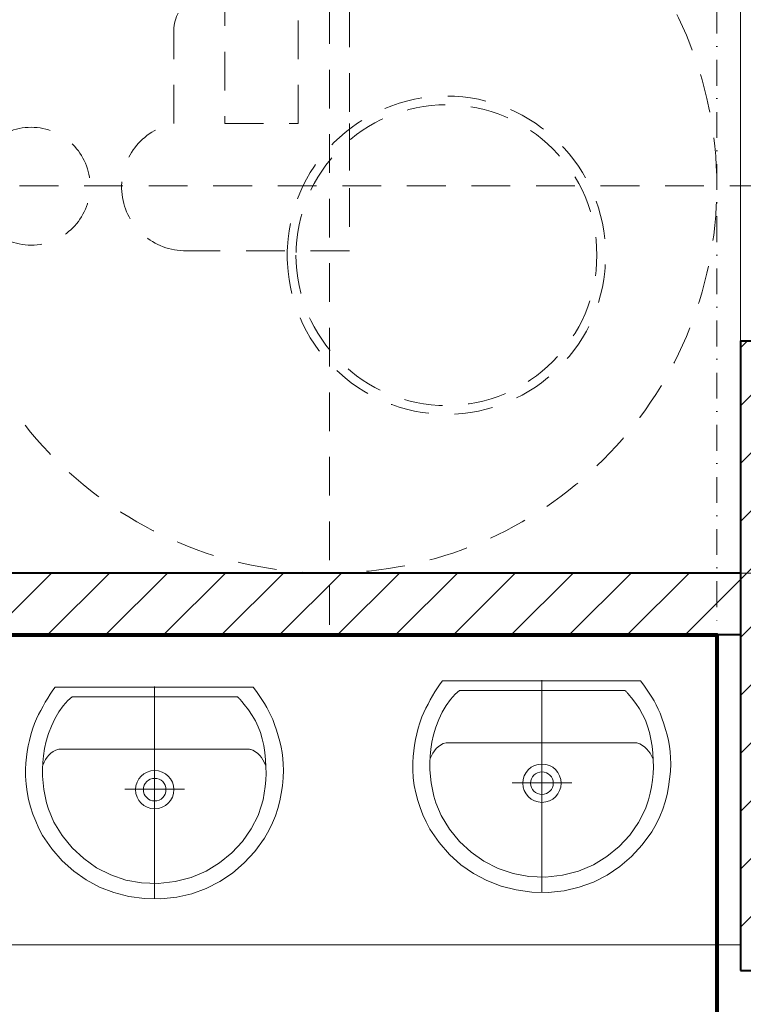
# Model space of a CAD drawing. Header units: metres. Extents: x 7408630 to 15602436, y 5561464 to 13303678.
# Tile 68 of 123: x 7414205 to 7414346, y 5563719 to 5563910. Entities that reach past the tile are written whole.
import ezdxf
from ezdxf.enums import TextEntityAlignment as Align

# ---------------------------------------------------------------- set-up
doc = ezdxf.new("R2010")
doc.units = ezdxf.units.M
doc.header["$MEASUREMENT"] = 0
doc.linetypes.add('216-500', pattern=[2.5, 1.5, -1])
doc.linetypes.add('STRICHPUNKTX2', pattern=[2, 1, -0.5, 0, -0.5])
for name, color, linetype, lineweight in [('!! 0_Opis_pom', 9, 'Continuous', 13), ('!! 1_hatch projektowane ściany', 4, 'Continuous', 5), ('!! 1_OPIS POM NOWE', 140, 'Continuous', 5), ('!! 1_PROJ Sciany', 2, 'Continuous', 40), ('!! 2_wypos-sanitarne', 240, 'Continuous', 9), ('Granica', 112, 'Continuous', 80)]:
    doc.layers.add(name, color=color, linetype=linetype, lineweight=lineweight)
doc.layers.add('Powierzchnia', color=140, linetype='Continuous', lineweight=5, plot=False)
doc.styles.add('ARIAL', font='tahoma.ttf')
pattern_1 = [(45, (-71376.923, 194378.116), (-5.61266008, 5.61266008), [])]

# ---------------------------------------------------------------- blocks, each defined once
blk = doc.blocks.new('gvb')
at = {"linetype": 'STRICHPUNKTX2', "ltscale": 5}
for p, q in [((130664.97, 14667.75), (130664.97, 14497.75)), ((130814.97, 14667.75), (130814.97, 14497.75)), ((130654.97, 14657.75), (130824.97, 14657.75)), ((130654.97, 14507.75), (130824.97, 14507.75))]:
    blk.add_line(p, q, dxfattribs=at)
at = {"linetype": '216-500', "ltscale": 5}
for p, q in [((130739.97, 14667.75), (130739.97, 14497.75)), ((130654.97, 14582.75), (130824.97, 14582.75)), ((130705.62, 14537.29), (130705.62, 14578.9))]:
    blk.add_line(p, q, dxfattribs=at)
for points in [[(130727.92, 14612.92), (130709.37, 14612.92)], [(130727.92, 14578.9), (130752.56, 14578.9), (130752.56, 14611.05)], [(130701.49, 14604.79), (130701.49, 14603.03), (130727.92, 14603.03)], [(130727.92, 14603.03), (130727.92, 14588.79)], [(130727.92, 14588.79), (130701.75, 14588.8)], [(130727.92, 14588.79), (130713.68, 14588.79)], [(130705.62, 14578.9), (130737.03, 14578.9)]]:
    blk.add_lwpolyline(points, dxfattribs=at)
blk.add_lwpolyline([(130701.75, 14588.8, 0.400619), (130695.72, 14582.06), (130695.72, 14529.31)], format="xyb", dxfattribs=at)
at = {"linetype": '216-500', "ltscale": 2}
blk.add_lwpolyline([(130713.68, 14588.79), (130713.68, 14588.79)], dxfattribs=at)
at = {"linetype": '216-500', "ltscale": 5}
for centre, radius in [((130739.97, 14582.75), 75), ((130740.04, 14640.53), 11.41), ((130753.4, 14560.11), 30.82), ((130753.4, 14560.11), 29.13)]:
    blk.add_circle(centre, radius, dxfattribs=at)
for centre, radius, start, end in [((130740.13, 14610.57), 12.44, 2.2135, 169.0878), ((130696.81, 14538.09), 8.85, 262.981, 5.2099)]:
    blk.add_arc(centre, radius, start, end, dxfattribs=at)
at = {"linetype": '216-500', "ltscale": 2}
blk.add_arc((130710.53, 14603.91), 9.09, 97.3287, 185.5564, dxfattribs=at)
blk = doc.blocks.new('A$C527aaae0')
for points in [[(0.1915, -0.001), (0.1975, -0.0093), (0.203, -0.0173), (0.2082, -0.025), (0.213, -0.0326), (0.2175, -0.0402), (0.2216, -0.0479), (0.2255, -0.0558), (0.2292, -0.0639), (0.2328, -0.0735), (0.2366, -0.0845), (0.2399, -0.0953), (0.2429, -0.1061), (0.2453, -0.1169), (0.2473, -0.1278), (0.2487, -0.1389), (0.2495, -0.1502), (0.2498, -0.1618), (0.2492, -0.1766), (0.2478, -0.1918), (0.2457, -0.2067), (0.2428, -0.2214), (0.239, -0.2358), (0.2344, -0.25), (0.2289, -0.2639), (0.2225, -0.2775), (0.2132, -0.2936), (0.1947, -0.319), (0.174, -0.3415), (0.1513, -0.361), (0.1268, -0.3776), (0.1005, -0.391), (0.0726, -0.4011), (0.0432, -0.4079), (0.0125, -0.4112), (-0.0191, -0.4105), (-0.0495, -0.4063), (-0.0786, -0.3988), (-0.1062, -0.3881), (-0.1321, -0.3743), (-0.1563, -0.3574), (-0.1786, -0.3374), (-0.1988, -0.3143), (-0.2168, -0.2883), (-0.2237, -0.2746), (-0.2299, -0.2608), (-0.2353, -0.2468), (-0.24, -0.2327), (-0.2438, -0.2183), (-0.2467, -0.2037), (-0.2487, -0.1888), (-0.2498, -0.1735), (-0.2497, -0.1595), (-0.249, -0.1479), (-0.2479, -0.1367), (-0.2463, -0.1256), (-0.2444, -0.1148), (-0.242, -0.104), (-0.2392, -0.0932), (-0.2359, -0.0823), (-0.2322, -0.0712), (-0.2282, -0.0623), (-0.2242, -0.0541), (-0.22, -0.0461), (-0.2157, -0.0381), (-0.2113, -0.0303), (-0.2067, -0.0225), (-0.2019, -0.0148), (-0.1969, -0.0071), (-0.1921, -0.001)], [(0.1608, -0.0198), (0.1622, -0.0209), (0.1634, -0.022), (0.1645, -0.023), (0.1654, -0.024), (0.1663, -0.025), (0.1672, -0.0261), (0.1682, -0.0273), (0.1692, -0.0287), (0.1739, -0.0344), (0.1821, -0.0451), (0.1893, -0.0557), (0.1954, -0.0665), (0.2007, -0.0776), (0.2051, -0.0891), (0.2087, -0.1012), (0.2116, -0.114), (0.2138, -0.1277), (0.2152, -0.1416), (0.216, -0.1551), (0.2162, -0.1682), (0.2158, -0.181), (0.2146, -0.1937), (0.2128, -0.2063), (0.2103, -0.2189), (0.2069, -0.2316), (0.2007, -0.2493), (0.1874, -0.2756), (0.1704, -0.3001), (0.1499, -0.3221), (0.1263, -0.3413), (0.1, -0.3573), (0.0711, -0.3696), (0.0402, -0.3777), (0.0074, -0.3812), (-0.0248, -0.3802), (-0.0555, -0.3745), (-0.0846, -0.3645), (-0.1119, -0.3506), (-0.1369, -0.3331), (-0.1592, -0.3122), (-0.1785, -0.2885), (-0.1945, -0.2622), (-0.2053, -0.2373), (-0.2088, -0.2247), (-0.2117, -0.2119), (-0.2139, -0.1991), (-0.2155, -0.1862), (-0.2165, -0.1732), (-0.2167, -0.1601), (-0.2161, -0.147), (-0.2148, -0.1337), (-0.2129, -0.12), (-0.2097, -0.1056), (-0.2052, -0.0909), (-0.1995, -0.0763), (-0.1928, -0.0622), (-0.1851, -0.049), (-0.1767, -0.0372), (-0.1676, -0.0271), (-0.159, -0.0198)]]:
    blk.add_lwpolyline(points, close=True)
blk.add_lwpolyline([(0.2151, -0.1518), (0.2126, -0.1464), (0.21, -0.1415), (0.2071, -0.1372), (0.2038, -0.1333), (0.2, -0.1297), (0.1955, -0.1264), (0.1903, -0.1232), (0.1842, -0.1211), (-0.1851, -0.1211), (-0.1909, -0.1228), (-0.1959, -0.1256), (-0.2003, -0.1289), (-0.2043, -0.1326), (-0.2078, -0.1367), (-0.2109, -0.1413), (-0.2137, -0.1463), (-0.2163, -0.1518), (-0.2163, -0.1521)])
at = {"lineweight": 5}
for points in [[(0.1863, -0.1214), (0.1863, -0.1211)], [(0.1863, -0.1211), (0.1863, -0.1214)]]:
    blk.add_lwpolyline(points, dxfattribs=at)
for radius in [0.0371, 0.0219]:
    blk.add_circle((0.0005, -0.1995), radius)
at = {"layer": 'DEFPOINTS', "lineweight": 5}
for points in [[(0, 0), (0, -0.4111)], [(-0.0573, -0.1985), (0.0582, -0.1985)]]:
    blk.add_lwpolyline(points, dxfattribs=at)
blk = doc.blocks.new('A$C9c944097')
at = {"layer": '!! 1_hatch projektowane ściany'}
h = blk.add_hatch(dxfattribs=at)
h.set_pattern_fill('ANSI31', color=256, scale=2.5)
h.set_pattern_definition(pattern_1)
h.paths.add_polyline_path([(3642.5, -3231.97213), (3390.36947, -3231.97213), (3390.36947, -3166.47221), (3378.36947, -3166.47221), (3378.36947, -3531.47205), (3390.36947, -3531.47205), (3390.36947, -3465.97213), (3642.5, -3465.97213), (3642.5, -3453.97213), (3398.36947, -3453.97213), (3398.36947, -3243.97213), (3642.5, -3243.97213)])
h = blk.add_hatch(dxfattribs=at)
h.set_pattern_fill('ANSI31', color=256, scale=2.5)
h.set_pattern_definition(pattern_1)
h.paths.add_polyline_path([(3642.5, -3408.97213), (3667.5, -3408.97213), (3667.5, -3530.97213), (3642.5, -3530.97213)])
for points in [[(3642.5, -3231.97213), (3390.36947, -3231.97213), (3390.36947, -3166.47221), (3378.36947, -3166.47221), (3378.36947, -3531.47205), (3390.36947, -3531.47205), (3390.36947, -3465.97213), (3642.5, -3465.97213), (3642.5, -3453.97213), (3398.36947, -3453.97213), (3398.36947, -3243.97213), (3642.5, -3243.97213)], [(3642.5, -3408.97213), (3667.5, -3408.97213), (3667.5, -3530.97213), (3642.5, -3530.97213)]]:
    blk.add_lwpolyline(points, close=True, dxfattribs=at)
at = {"layer": '!! 1_PROJ Sciany'}
for points in [[(3642.5, -3465.97213), (3378.36947, -3465.97213), (3378.36947, -3231.97213), (3642.5, -3231.97213)], [(3642.5, -3408.97213), (3642.5, -3530.97213)], [(3642.5, -3408.97213), (3667.5, -3408.97213)], [(3642.5, -3453.97213), (3398.36947, -3453.97213)], [(3642.5, -3530.97213), (3667.5, -3530.97213)]]:
    blk.add_lwpolyline(points, dxfattribs=at)
at = {"layer": '!! 2_wypos-sanitarne'}
blk.add_lwpolyline([(3390.36947, -3525.97213), (3642.5, -3525.97213)], dxfattribs=at)
blk.add_lwpolyline([(3102.5, -3636.47213), (3102.5, -3354.97213), (3378.36947, -3354.97213), (3378.36947, -3530.72213), (3390.36947, -3530.72213), (3390.36947, -3465.97213), (3637.89154, -3465.97213), (3637.89154, -3636.47213)], close=True)
at = {"layer": 'Powierzchnia'}
blk.add_lwpolyline([(3398.36947, -3453.97213), (3642.5, -3453.97213), (3642.5, -3243.97213), (3398.36947, -3243.97213)], close=True, dxfattribs=at)
at = {"layer": '!! 2_wypos-sanitarne', "xscale": -1, "rotation": 90}
blk.add_blockref('gvb', (18145.63705, 127360.99644), dxfattribs=at)
at = {"layer": '!! 2_wypos-sanitarne', "xscale": 100, "yscale": 100, "zscale": 100}
for p in [(3603.97808, -3474.73001), (3528.98584, -3475.98003)]:
    blk.add_blockref('A$C527aaae0', p, dxfattribs=at)
at = {"layer": '!! 0_Opis_pom', "ltscale": 0.7, "style": 'ARIAL'}
for tag, p in [('B2,14', (2497.12282, -23.97252)), ('B2,12', (1965.56932, -35.77631)), ('B2,11', (1692.08817, -60.77765)), ('B2,16', (3818.15438, -63.71828)), ('B2,19.1', (5324.74708, -87.92078)), ('B2,17', (4129.82322, -93.25972)), ('B2,15', (3189.46558, -109.69496)), ('B2,10', (1351.71035, -111.25665)), ('B2,13', (2272.99389, -121.89624)), ('A2,5', (1075.52681, -127.78965)), ('B2,18', (4545.51277, -234.12017)), ('B2,19', (5775.76711, -239.42159)), ('A2,4', (318.83322, -329.3265)), ('A2.1', (994.53557, -353.44633)), ('B2.7', (3171.3557, -458.01164)), ('B2.2', (3599.26223, -690.3637)), ('A2.2', (994.53557, -692.67095)), ('B2,21', (4593.23787, -912.69388)), ('A2.3', (455.44717, -940.66614)), ('B2,9', (1798.58924, -939.09545)), ('B2,4', (3116.67143, -940.65712)), ('B2,3', (3297.35823, -941.16418)), ('B2,8', (2517.28573, -960.07338)), ('B2,20', (5834.09772, -965.70749)), ('B2.1', (3927.81794, -970.24709)), ('B2,5', (3309.56672, -1129.12418)), ('B2,6', (3122.36837, -1171.43557)), ('C2,2', (3435.86614, -1487.77973)), ('C2,1', (3957.73656, -2408.10352)), ('C2,3', (3457.72791, -2555.15039)), ('D1,1', (2554.19917, -3205.91504)), ('C2,4', (3866.78124, -3285.77383)), ('D1,4', (1780.27581, -3366.18103)), ('D1,6', (1380.86316, -3373.10994)), ('D1,3', (2098.36626, -3546.18257)), ('C2,5', (3178.15957, -3610.67242)), ('D1,5', (1914.6928, -3621.18339)), ('D1,2', (2201.15492, -3794.18451)), ('D1,7', (477.95048, -4408.76849)), ('D1,8', (338.43039, -4834.32895))]:
    blk.add_attdef(tag, text='', height=11.968, dxfattribs=at).set_placement(p, align=Align.MIDDLE_CENTER)
at = {"layer": '!! 1_OPIS POM NOWE', "style": 'ARIAL'}
for tag, p in [('C2.5B', (3593.7377, -3168.5911)), ('C2,5C', (3526.78796, -3281.02046)), ('C2.4', (3997.15534, -3347.99835)), ('E2,2', (2945.33506, -3413.31629)), ('C2,5A', (3566.4961, -3615.37865)), ('E2.9', (3984.52714, -3783.77287)), ('E2.7', (4645.53364, -3784.14655)), ('D1,2', (2903.25587, -3794.18451)), ('E2.2', (3405.83089, -4049.74196)), ('E2.8', (4380.36687, -4058.97571)), ('E2.6', (5154.87983, -4066.29138)), ('E2.1', (4427.07303, -4318.94156)), ('E2,3', (3401.59976, -4465.83792)), ('E2.4', (3758.95342, -4705.0924)), ('E2.5', (5238.11734, -4786.79525))]:
    blk.add_attdef(tag, text='', height=11.968, dxfattribs=at).set_placement(p, align=Align.MIDDLE_CENTER)

msp = doc.modelspace()

# ---------------------------------------------------------------- block references
at = {"layer": 'Granica'}
msp.add_blockref('A$C9c944097', (7410702.59401, 5567256.9858), dxfattribs=at)

doc.saveas('drawing.dxf')
